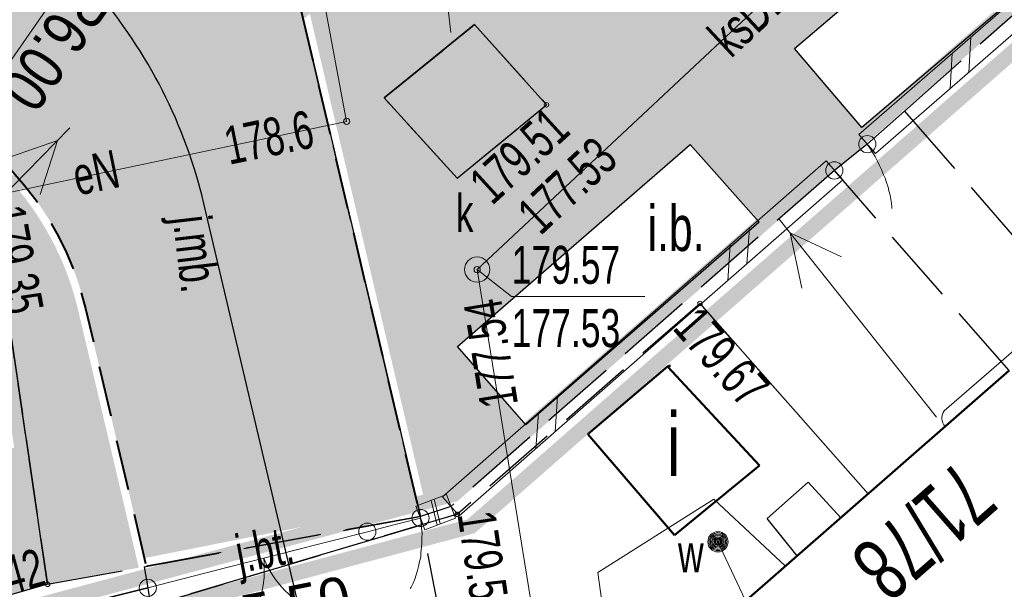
# Model space of a CAD drawing. Header units: metres. Extents: x 7429064 to 7431133, y 5709479 to 5714472.
# Tile 71 of 140: x 7429628 to 7429648, y 5709938 to 5709950. Entities that reach past the tile are written whole.
import ezdxf
from ezdxf.enums import TextEntityAlignment as Align

# ---------------------------------------------------------------- set-up
doc = ezdxf.new("R2010")
doc.units = ezdxf.units.M
for name, pattern in [('2_1', [0]), ('2_BUIB12_02', [0]), ('2_KTCR02', [1.5, 1, -0.5]), ('2_KTJZ01', [2, 1.5, -0.5]), ('2_KTKR01', [0]), ('2_KTPL01', [2, 1.5, -0.5]), ('3_1', [0]), ('3_BUIB12_03', [0]), ('3_EGBU_A', [0]), ('3_KTCR02', [1.5, 1, -0.5]), ('3_KTJZ01', [2, 1.5, -0.5]), ('3_KTKR01', [0]), ('3_KTPL01', [2, 1.5, -0.5]), ('4_SUPE_01', [0]), ('4_SUPK_01', [0]), ('4_SUPT_01', [0]), ('4_SUPW_01', [0]), ('5_EGBI17', [0]), ('7_1', [0]), ('7_SUPE_01', [0]), ('7_SUPK_01', [0]), ('7_SUPT_01', [0]), ('7_SUPW_01', [0]), ('HIDDEN', [0.375, 0.25, -0.125])]:
    doc.linetypes.add(name, pattern=pattern)
doc.layers.add('_1_Mapa', color=7, linetype='Continuous')
doc.layers.add('D_1_LINIA_OPIS_ZJAZDY', color=7, linetype='Continuous')
doc.layers.add('_D_7_CZASOWE ZAJĘCIE_PRZEBUDOWA SIECI', color=7, linetype='HIDDEN', lineweight=50, true_color=0xd16900)
for name, color, linetype, lineweight in [('_D_7_PAS DROGOWY_PODZIAL', 1, 'Continuous', 50), ('_D_7_TEREN NIEZBEDNY DLA OB_BUD', 252, 'HIDDEN', 50), ('_D_8_Wymiary', 7, 'Continuous', 20), ('BUIB_E_T_6', 252, 'Continuous', 18), ('BUIB_L_1', 252, 'Continuous', 18), ('BUIB_L_10', 252, '2_BUIB12_02', 25), ('D_1_LINIA_KRAWĘŻNIK_BET_20_30 WYN 0-2 CM', 5, 'HIDDEN', 40), ('EADTD_T_0', 252, 'Continuous', 25), ('EGBB_E_T_0', 252, 'Continuous', 20), ('EGBB_L_0', 252, '3_EGBU_A', 50), ('EGBB_L_1', 252, '3_EGBU_A', 50), ('EGBE_L_8', 252, '3_1', 18), ('KTCR_L_1', 252, '2_KTCR02', 30), ('KTJZ_E_T_0', 252, 'Continuous', 15), ('KTJZ_L_0', 252, '2_KTJZ01', 30), ('KTKR_L_0', 252, '2_KTKR01', 30), ('KTOK_L_1', 252, '2_1', 18), ('KTOK_L_3', 252, '2_1', 18), ('KTOK_L_4', 252, 'Continuous', 35), ('KTPL_E_T_0', 252, 'Continuous', 15), ('KTPL_L_0', 252, '2_KTPL01', 30), ('RTPW_T_1', 252, 'Continuous', 15), ('SUPE_E_T_3', 252, 'Continuous', 15), ('SUPE_L_3', 252, '4_SUPE_01', 18), ('SUPK_E_T_4', 252, 'Continuous', 15), ('SUPK_L_4', 252, '4_SUPK_01', 18), ('SUPT_L_0', 252, '4_SUPT_01', 18), ('SUPW_L_0', 252, '4_SUPW_01', 18), ('SUTE_T_0', 252, 'Continuous', 18), ('SUTK_T_0', 252, 'Continuous', 18), ('SUTW_T_0', 252, 'Continuous', 18), ('SUUK_E_T_9', 252, 'Continuous', 15), ('SUUK_T_2', 252, 'Continuous', 18), ('SUUW_E_T_5', 252, 'Continuous', 15), ('SUUW_T_7', 252, 'Continuous', 18)]:
    doc.layers.add(name, color=color, linetype=linetype, lineweight=lineweight)
doc.layers.add('D_1_LINIA_OBRZEŻE_BET_6x30cm - III', color=24, linetype='Continuous', lineweight=30, transparency=0.3)
for name, color, linetype, lineweight, true_color, transparency in [('D_2_HECZ_CHODNIK_KOSTKA', 7, 'Continuous', 0, 0xf7f588, 0.35), ('D_2_HECZ_JEZDNIA KR3- NOWA KONSTRUKCJA', 7, 'Continuous', 13, 0x99e6ff, 0.3), ('D_2_HECZ_ZIELEN', 7, 'Continuous', 13, 0xd6ffd6, 0.3)]:
    doc.layers.add(name, color=color, linetype=linetype, lineweight=lineweight, true_color=true_color, transparency=transparency)
doc.styles.add('major_arial', font='arial.ttf')
doc.styles.add('Styl Arial', font='arial.ttf', dxfattribs={"width": 0.8, "height": 0.9})
doc.dimstyles.new('1_500', dxfattribs={"dimtxt": 0.9, "dimasz": 1, "dimexe": 0.18, "dimexo": 0, "dimgap": 0.2, "dimtad": 4, "dimzin": 0, "dimdsep": 46, "dimtxsty": 'Styl Arial', "dimcen": 0.25, "dimclrd": 256, "dimclre": 256, "dimclrt": 256, "dimazin": 0, "dimtfac": 1, "dimtix": 1, "dimtmove": 1, "dimatfit": 3, "dimfxl": 0.18, "dimtolj": 1, "dimtzin": 0, "dimlwd": -1, "dimlwe": -1, "dimarcsym": 0})
doc.dimstyles.new('major_500', dxfattribs={"dimtxt": 0.8, "dimasz": 0.8, "dimexe": 0.5, "dimexo": 1, "dimgap": 0.3, "dimtad": 1, "dimzin": 1, "dimdsep": 46, "dimtxsty": 'major_arial', "dimcen": 0, "dimse1": 1, "dimse2": 1, "dimaunit": 1, "dimadec": 1, "dimazin": 0, "dimtfac": 1, "dimtix": 1, "dimtmove": 0, "dimatfit": 3, "dimfxl": 2, "dimfxlon": 1, "dimtolj": 1, "dimarcsym": 0})

# ---------------------------------------------------------------- blocks, each defined once
blk = doc.blocks.new('*D35')
at = {"layer": '_D_8_Wymiary', "transparency": 16777216}
for p, q in [((7429629.219, 5709950.456), (7429627.36, 5709947.782)), ((7429623.651, 5709942.32), (7429623.651, 5709942.57)), ((7429623.526, 5709942.445), (7429623.776, 5709942.445))]:
    blk.add_line(p, q, dxfattribs=at)
blk.add_solid([(7429627.292, 5709947.83), (7429627.429, 5709947.735), (7429627.075, 5709947.372)], dxfattribs=at)
at = {"layer": 'Defpoints', "color": 0, "transparency": 16777216}
for p in [(7429627.075, 5709947.372), (7429623.651, 5709942.445)]:
    blk.add_point(p, dxfattribs=at)
at = {"layer": '_D_8_Wymiary', "transparency": 16777216, "insert": (7429628.892, 5709949.005), "char_height": 0.9, "attachment_point": 5, "rotation": 235.1989, "style": 'Styl Arial'}
blk.add_mtext('\\A1;R6.00', dxfattribs=at)
blk = doc.blocks.new('*D36')
at = {"layer": '_D_8_Wymiary', "color": 0, "lineweight": -2, "transparency": 16777216}
for p, q in [((7429636.246, 5709938.977), (7429636.579, 5709937.294)), ((7429630.847, 5709937.907), (7429631.181, 5709936.224)), ((7429631.868, 5709936.87), (7429635.697, 5709937.629))]:
    blk.add_line(p, q, dxfattribs=at)
at = {"layer": '_D_8_Wymiary', "color": 0, "transparency": 16777216}
for points in [[(7429635.672, 5709937.76), (7429635.723, 5709937.498), (7429636.482, 5709937.784)], [(7429631.843, 5709937.001), (7429631.894, 5709936.739), (7429631.084, 5709936.714)]]:
    blk.add_solid(points, dxfattribs=at)
at = {"layer": 'Defpoints', "color": 0, "transparency": 16777216}
for p in [(7429636.051, 5709939.958), (7429630.653, 5709938.888), (7429636.482, 5709937.784)]:
    blk.add_point(p, dxfattribs=at)
at = {"layer": '_D_8_Wymiary', "color": 0, "transparency": 16777216, "insert": (7429633.645, 5709937.944), "char_height": 0.8, "attachment_point": 5, "rotation": 11.2108, "style": 'major_arial'}
blk.add_mtext('\\A1;5.50', dxfattribs=at)
blk = doc.blocks.new('3_RTPW02')
at = {"linetype": 'Continuous'}
blk.add_circle((0, 0), 0.045, dxfattribs=at)
blk = doc.blocks.new('7_SUPS01_03')
at = {"linetype": 'Continuous'}
blk.add_circle((0, 0), 0.0625, dxfattribs=at)
blk = doc.blocks.new('7_SUPS01_05')
at = {"linetype": 'Continuous'}
blk.add_circle((0, 0), 0.0625, dxfattribs=at)
blk = doc.blocks.new('7_SUPS01_08')
at = {"linetype": 'Continuous'}
blk.add_circle((0, 0), 0.0625, dxfattribs=at)
blk = doc.blocks.new('7_SUUS15_05')
at = {"linetype": 'Continuous'}
blk.add_circle((0, 0), 0.25, dxfattribs=at)
blk = doc.blocks.new('7_SUUS25')
at = {"linetype": 'Continuous'}
for radius in [0.2, 0.175, 0.15, 0.125, 0.1, 0.075, 0.05, 0.025, 0.00715]:
    blk.add_circle((0, 0), radius, dxfattribs=at)
blk = doc.blocks.new('X-ref_MDCP_Szara')
at = {"layer": 'BUIB_L_1', "linetype": '3_1'}
for p, q in [((7429644.776, 5709947.258), (7429648.461, 5709950.47)), ((7429645.104, 5709946.882), (7429648.79, 5709950.093)), ((7429646.947, 5709948.487), (7429646.987, 5709949.185)), ((7429646.578, 5709948.166), (7429646.619, 5709948.864)), ((7429644.776, 5709947.258), (7429645.104, 5709946.882)), ((7429640.335, 5709943.418), (7429644.125, 5709946.738)), ((7429644.125, 5709946.738), (7429644.455, 5709946.362)), ((7429640.665, 5709943.042), (7429644.455, 5709946.362)), ((7429642.56, 5709944.702), (7429642.609, 5709945.41)), ((7429642.181, 5709944.37), (7429642.23, 5709945.078)), ((7429636.545, 5709940.098), (7429640.335, 5709943.418)), ((7429636.875, 5709939.722), (7429640.665, 5709943.042)), ((7429638.77, 5709941.382), (7429638.819, 5709942.09)), ((7429638.391, 5709941.05), (7429638.44, 5709941.758)), ((7429636.021, 5709939.913), (7429636.621, 5709940.143)), ((7429636.439, 5709939.539), (7429636.321, 5709940.028)), ((7429636.499, 5709939.562), (7429636.381, 5709940.051)), ((7429636.545, 5709940.098), (7429636.875, 5709939.722)), ((7429636.621, 5709940.143), (7429636.799, 5709939.677)), ((7429636.021, 5709939.913), (7429636.199, 5709939.447)), ((7429636.199, 5709939.447), (7429636.799, 5709939.677))]:
    blk.add_line(p, q, dxfattribs=at)
at = {"layer": 'BUIB_L_10', "linetype": '3_BUIB12_03'}
for p, q in [((7429643.5, 5709948.96), (7429651.98, 5709956.17)), ((7429653.31, 5709954.61), (7429644.83, 5709947.4)), ((7429644.83, 5709947.4), (7429643.5, 5709948.96)), ((7429636.84, 5709943.07), (7429641.44, 5709947.06)), ((7429641.44, 5709947.06), (7429642.8, 5709945.53)), ((7429642.8, 5709945.53), (7429638.19, 5709941.52)), ((7429638.19, 5709941.52), (7429636.84, 5709943.07))]:
    blk.add_line(p, q, dxfattribs=at)
at = {"layer": 'EGBB_L_0', "linetype": '3_EGBU_A'}
for p, q in [((7429641.053, 5709942.695), (7429640.993, 5709942.675)), ((7429639.416, 5709941.338), (7429640.993, 5709942.675)), ((7429640.993, 5709942.675), (7429642.809, 5709940.72)), ((7429641.132, 5709939.343), (7429639.416, 5709941.338)), ((7429642.809, 5709940.72), (7429641.132, 5709939.343))]:
    blk.add_line(p, q, dxfattribs=at)
at = {"layer": 'EGBB_L_1', "linetype": '3_EGBU_A'}
blk.add_line((7429640.069, 5709935.886), (7429647.742, 5709942.594), dxfattribs=at)
at = {"layer": 'EGBE_L_8', "linetype": '5_EGBI17'}
for p, q in [((7429642.96, 5709939.67), (7429643.769, 5709940.391)), ((7429643.769, 5709940.391), (7429644.415, 5709939.685)), ((7429643.554, 5709938.932), (7429642.96, 5709939.67)), ((7429644.415, 5709939.685), (7429643.554, 5709938.932))]:
    blk.add_line(p, q, dxfattribs=at)
at = {"layer": 'KTCR_L_1', "linetype": '3_KTCR02'}
for q in [(7429627.739, 5709945.2), (7429615.7, 5709934.67)]:
    blk.add_line((7429628.74, 5709938.37), q, dxfattribs=at)
at = {"layer": 'KTJZ_L_0', "linetype": '3_KTJZ01'}
for p, q in [((7429641.635, 5709943.919), (7429636.839, 5709939.753)), ((7429644.957, 5709940.159), (7429641.635, 5709943.919)), ((7429642.96, 5709939.67), (7429643.769, 5709940.391)), ((7429643.769, 5709940.391), (7429644.415, 5709939.685)), ((7429644.415, 5709939.685), (7429644.957, 5709940.159)), ((7429636.109, 5709939.713), (7429630.651, 5709938.718)), ((7429636.839, 5709939.753), (7429630.771, 5709937.947)), ((7429636.11, 5709939.68), (7429636.109, 5709939.713)), ((7429636.153, 5709939.549), (7429636.11, 5709939.68)), ((7429643.554, 5709938.932), (7429642.96, 5709939.67)), ((7429630.771, 5709937.947), (7429636.153, 5709939.549)), ((7429640.069, 5709935.886), (7429643.554, 5709938.932)), ((7429630.651, 5709938.718), (7429630.72, 5709938.3)), ((7429630.72, 5709938.3), (7429630.771, 5709937.947))]:
    blk.add_line(p, q, dxfattribs=at)
at = {"layer": 'KTKR_L_0', "linetype": '3_KTKR01'}
for p, q in [((7429632.634, 5709954.46), (7429636.109, 5709939.713)), ((7429635.391, 5709947.983), (7429637.179, 5709949.435)), ((7429637.179, 5709949.435), (7429638.601, 5709947.846)), ((7429636.832, 5709946.394), (7429635.391, 5709947.983)), ((7429636.832, 5709946.394), (7429638.601, 5709947.846)), ((7429628.74, 5709938.37), (7429627.739, 5709945.2))]:
    blk.add_line(p, q, dxfattribs=at)
at = {"layer": 'KTOK_L_1'}
for p, q in [((7429635.06, 5709939.41), (7429633.496, 5709939.01)), ((7429633.738, 5709939.072), (7429632.284, 5709938.7)), ((7429632.284, 5709938.7), (7429630.72, 5709938.3))]:
    blk.add_line(p, q, dxfattribs=at)
for centre in [(7429635.06, 5709939.41), (7429630.72, 5709938.3)]:
    blk.add_circle(centre, 0.17, dxfattribs=at)
for centre, start, end in [((7429631.024, 5709938.663), 322.3276, 6.402), ((7429634.862, 5709939.645), 202.2909, 246.3653)]:
    blk.add_arc(centre, 2, start, end, dxfattribs=at)
at = {"layer": 'KTOK_L_3'}
for p, q in [((7429644.94, 5709947.07), (7429644.615, 5709946.81)), ((7429644.94, 5709947.07), (7429644.994, 5709946.985)), ((7429644.994, 5709946.985), (7429645.048, 5709946.9)), ((7429644.615, 5709946.81), (7429644.29, 5709946.55)), ((7429645.048, 5709946.9), (7429645.095, 5709946.823)), ((7429645.095, 5709946.823), (7429645.14, 5709946.731)), ((7429645.14, 5709946.731), (7429645.184, 5709946.65)), ((7429645.184, 5709946.65), (7429645.222, 5709946.566)), ((7429645.222, 5709946.566), (7429645.257, 5709946.478)), ((7429645.257, 5709946.478), (7429645.296, 5709946.394)), ((7429645.296, 5709946.394), (7429645.32, 5709946.311)), ((7429645.32, 5709946.311), (7429645.35, 5709946.22)), ((7429645.35, 5709946.22), (7429645.368, 5709946.144)), ((7429645.368, 5709946.144), (7429645.392, 5709946.061)), ((7429645.392, 5709946.061), (7429645.405, 5709945.982)), ((7429645.405, 5709945.982), (7429645.419, 5709945.903)), ((7429645.419, 5709945.903), (7429645.428, 5709945.821)), ((7429645.428, 5709945.821), (7429645.427, 5709945.795)), ((7429636.11, 5709939.68), (7429635.585, 5709939.545)), ((7429636.11, 5709939.68), (7429636.121, 5709939.58)), ((7429636.121, 5709939.58), (7429636.132, 5709939.479)), ((7429635.585, 5709939.545), (7429635.06, 5709939.41)), ((7429636.132, 5709939.479), (7429636.14, 5709939.388)), ((7429636.14, 5709939.388), (7429636.137, 5709939.284)), ((7429636.139, 5709939.192), (7429636.133, 5709939.097)), ((7429636.137, 5709939.284), (7429636.139, 5709939.192)), ((7429636.12, 5709939.001), (7429636.115, 5709938.907)), ((7429636.133, 5709939.097), (7429636.12, 5709939.001)), ((7429636.093, 5709938.819), (7429636.073, 5709938.721)), ((7429636.115, 5709938.907), (7429636.093, 5709938.819)), ((7429636.049, 5709938.642), (7429636.026, 5709938.554)), ((7429636.073, 5709938.721), (7429636.049, 5709938.642)), ((7429635.995, 5709938.473), (7429635.963, 5709938.393)), ((7429636.026, 5709938.554), (7429635.995, 5709938.473)), ((7429635.925, 5709938.311), (7429635.909, 5709938.286)), ((7429635.963, 5709938.393), (7429635.925, 5709938.311))]:
    blk.add_line(p, q, dxfattribs=at)
for centre in [(7429644.94, 5709947.07), (7429644.29, 5709946.55), (7429636.11, 5709939.68), (7429635.06, 5709939.41)]:
    blk.add_circle(centre, 0.17, dxfattribs=at)
at = {"layer": 'KTOK_L_4'}
for p, q in [((7429644.957, 5709940.159), (7429641.635, 5709943.919)), ((7429628.67, 5709937.79), (7429630.72, 5709938.3))]:
    blk.add_line(p, q, dxfattribs=at)
at = {"layer": 'KTPL_L_0', "linetype": '3_KTPL01'}
for p, q in [((7429645.676, 5709947.721), (7429664.65, 5709964.56)), ((7429636.109, 5709939.713), (7429632.634, 5709954.46)), ((7429635.391, 5709947.983), (7429637.179, 5709949.435)), ((7429637.179, 5709949.435), (7429638.601, 5709947.846)), ((7429636.832, 5709946.394), (7429635.391, 5709947.983)), ((7429636.832, 5709946.394), (7429638.601, 5709947.846)), ((7429645.676, 5709947.721), (7429644.94, 5709947.07)), ((7429645.676, 5709947.721), (7429649.043, 5709943.857)), ((7429644.94, 5709947.07), (7429644.29, 5709946.55)), ((7429644.29, 5709946.55), (7429636.71, 5709939.91)), ((7429647.742, 5709942.594), (7429644.29, 5709946.55)), ((7429627.739, 5709945.2), (7429628.74, 5709938.37)), ((7429636.71, 5709939.91), (7429636.109, 5709939.713)), ((7429630.651, 5709938.718), (7429636.109, 5709939.713)), ((7429628.74, 5709938.37), (7429630.651, 5709938.718))]:
    blk.add_line(p, q, dxfattribs=at)
at = {"layer": 'SUPE_L_3', "linetype": '7_SUPE_01'}
for p, q in [((7429636.708, 5709949.275), (7429636.161, 5709954.245)), ((7429634.65, 5709947.52), (7429633.43, 5709953.99)), ((7429621.686, 5709944.79), (7429634.65, 5709947.52)), ((7429629.18, 5709947.39), (7429625.682, 5709943.817)), ((7429628.935, 5709947.14), (7429627.878, 5709946.775)), ((7429628.935, 5709947.14), (7429628.593, 5709946.076)), ((7429646.307, 5709941.671), (7429643.2, 5709945.588)), ((7429643.647, 5709944.22), (7429643.417, 5709945.314)), ((7429644.43, 5709944.841), (7429643.417, 5709945.314))]:
    blk.add_line(p, q, dxfattribs=at)
at = {"layer": 'SUPK_L_4', "linetype": '7_SUPK_01'}
for p, q in [((7429645.513, 5709952.343), (7429637.23, 5709944.59)), ((7429637.23, 5709944.59), (7429641.291, 5709919.477))]:
    blk.add_line(p, q, dxfattribs=at)
at = {"layer": 'SUPK_L_4', "linetype": '7_1'}
for p, q in [((7429637.23, 5709944.59), (7429645.513, 5709952.343)), ((7429641.291, 5709919.477), (7429637.23, 5709944.59))]:
    blk.add_line(p, q, dxfattribs=at)
at = {"layer": 'SUPT_L_0', "linetype": '7_SUPT_01'}
blk.add_line((7429651.52, 5709946.19), (7429646.46, 5709941.8), dxfattribs=at)
blk.add_arc((7429646.675, 5709941.653), 0.26, 145.6087, 219.9294, dxfattribs=at)
at = {"layer": 'SUPW_L_0', "linetype": '7_SUPW_01'}
for p, q in [((7429641.91, 5709940.055), (7429639.614, 5709938.6)), ((7429643.321, 5709938.729), (7429641.91, 5709940.055)), ((7429639.614, 5709938.6), (7429642.226, 5709920.273))]:
    blk.add_line(p, q, dxfattribs=at)
at = {"layer": 'SUPW_L_0', "linetype": '7_1'}
for p, q in [((7429641.91, 5709940.055), (7429639.614, 5709938.6)), ((7429643.321, 5709938.729), (7429641.91, 5709940.055)), ((7429639.614, 5709938.6), (7429642.226, 5709920.273))]:
    blk.add_line(p, q, dxfattribs=at)
at = {"layer": 'SUTK_T_0', "linetype": 'Continuous'}
for p, q in [((7429637.23, 5709944.59), (7429637.911, 5709944.059)), ((7429637.911, 5709944.059), (7429640.544, 5709944.059))]:
    blk.add_line(p, q, dxfattribs=at)
at = {"layer": 'SUTW_T_0', "linetype": 'Continuous'}
blk.add_line((7429641.989, 5709939.21), (7429643.242, 5709936.555), dxfattribs=at)
at = {"layer": 'RTPW_T_1'}
for p in [(7429638.601, 5709947.846), (7429641.635, 5709943.919), (7429636.839, 5709939.753), (7429628.74, 5709938.37)]:
    blk.add_blockref('3_RTPW02', p, dxfattribs=at)
at = {"layer": 'SUTE_T_0'}
blk.add_blockref('7_SUPS01_03', (7429634.65, 5709947.52), dxfattribs=at)
at = {"layer": 'SUTK_T_0'}
blk.add_blockref('7_SUPS01_05', (7429637.23, 5709944.59), dxfattribs=at)
blk.add_blockref('7_SUPS01_05', (7429637.23, 5709944.59), dxfattribs=at)
blk.add_blockref('7_SUPS01_05', (7429637.23, 5709944.59), dxfattribs=at)
at = {"layer": 'SUTW_T_0'}
blk.add_blockref('7_SUPS01_08', (7429641.989, 5709939.21), dxfattribs=at)
at = {"layer": 'SUUK_T_2'}
blk.add_blockref('7_SUUS15_05', (7429637.23, 5709944.59), dxfattribs=at)
at = {"layer": 'SUUW_T_7'}
blk.add_blockref('7_SUUS25', (7429641.989, 5709939.21), dxfattribs=at)
at = {"layer": 'BUIB_E_T_6', "width": 0.7}
blk.add_text('i.b.', height=0.9, dxfattribs=at).set_placement((7429640.599, 5709945.408), align=Align.MIDDLE_LEFT)
at = {"layer": 'EADTD_T_0', "width": 0.7}
blk.add_text('71/78', height=1.25, rotation=221.2447, dxfattribs=at).set_placement((7429645.646, 5709939.881), align=Align.CENTER)
at = {"layer": 'EGBB_E_T_0', "width": 0.7}
blk.add_text('i', height=1.25, dxfattribs=at).set_placement((7429641.112, 5709941.168), align=Align.MIDDLE)
at = {"layer": 'KTJZ_E_T_0', "width": 0.7}
blk.add_text('j.bt.', height=0.75, rotation=10.758, dxfattribs=at).set_placement((7429633.044, 5709938.974), align=Align.MIDDLE)
at = {"layer": 'KTPL_E_T_0', "width": 0.7}
blk.add_text('j.mb.', height=0.75, rotation=276.6745, dxfattribs=at).set_placement((7429631.58, 5709944.893), align=Align.MIDDLE)
at = {"layer": 'RTPW_T_1', "width": 0.7}
blk.add_text('179.51', height=0.75, rotation=42.4521, dxfattribs=at).set_placement((7429638.601, 5709947.846), align=Align.TOP_RIGHT)
for s, rotation, p in [('179.35', 280.6037, (7429627.54, 5709945.777)), ('179.52', 278.6219, (7429636.839, 5709939.753))]:
    blk.add_text(s, height=0.75, rotation=rotation, dxfattribs=at).set_placement(p)
blk.add_text('179.67', height=0.75, rotation=311.4678, dxfattribs=at).set_placement((7429641.635, 5709943.919), align=Align.TOP_LEFT)
blk.add_text('179.42', height=0.75, rotation=15.3635, dxfattribs=at).set_placement((7429628.74, 5709938.37), align=Align.RIGHT)
at = {"layer": 'SUPE_E_T_3', "width": 0.7}
blk.add_text('eN', height=0.75, rotation=11.6138, dxfattribs=at).set_placement((7429629.697, 5709946.502), align=Align.MIDDLE)
at = {"layer": 'SUPK_E_T_4', "width": 0.7}
blk.add_text('ksD150', height=0.75, rotation=43.1079, dxfattribs=at).set_placement((7429642.849, 5709949.85), align=Align.MIDDLE)
at = {"layer": 'SUTE_T_0', "width": 0.7}
blk.add_text('178.6', height=0.75, rotation=11.6138, dxfattribs=at).set_placement((7429633.973, 5709947.381), align=Align.MIDDLE_RIGHT)
at = {"layer": 'SUTK_T_0', "width": 0.7}
blk.add_text('177.53', height=0.75, rotation=43.1079, dxfattribs=at).set_placement((7429638.222, 5709945.519), align=Align.MIDDLE_LEFT)
for s, p in [('179.57', (7429637.911, 5709945.059)), ('177.53', (7429637.911, 5709943.809))]:
    blk.add_text(s, height=0.75, dxfattribs=at).set_placement(p, align=Align.TOP_LEFT)
blk.add_text('177.54', height=0.75, rotation=99.1863, dxfattribs=at).set_placement((7429637.327, 5709943.99), align=Align.MIDDLE_RIGHT)
at = {"layer": 'SUUK_E_T_9', "width": 0.7}
blk.add_text('k', height=0.75, dxfattribs=at).set_placement((7429637.159, 5709945.33), align=Align.RIGHT)
at = {"layer": 'SUUW_E_T_5', "width": 0.7}
blk.add_text('w', height=0.75, dxfattribs=at).set_placement((7429641.199, 5709938.605))

msp = doc.modelspace()

# ---------------------------------------------------------------- hatches: boundary and pattern name
at = {"layer": 'D_2_HECZ_CHODNIK_KOSTKA', "transparency": 33554585}
h = msp.add_hatch(color=256, dxfattribs=at)
h.dxf.hatch_style = 1
h.paths.add_polyline_path([(7429638.934, 5709954.087), (7429640.777, 5709951.999), (7429638.441, 5709949.938), (7429636.626, 5709951.994)], flags=16)
edge = h.paths.add_edge_path(flags=16)
edge.add_arc((7429654.582, 5709963.368), 1.5, 0, 360)
h.paths.add_polyline_path([(7429662.693, 5709978.696), (7429660.193, 5709981.617), (7429660.302, 5709983.027), (7429663.87, 5709986.081), (7429664.797, 5709985.745), (7429665.85, 5709979.514), (7429664.189, 5709978.469)], flags=16)
edge = h.paths.add_edge_path(flags=16)
edge.add_arc((7429638.601, 5709947.846), 0.045, 131.8272, 219.3849)
edge.add_line((7429638.566, 5709947.817), (7429636.832, 5709946.394))
edge.add_line((7429636.832, 5709946.394), (7429635.391, 5709947.983))
edge.add_line((7429635.391, 5709947.983), (7429637.179, 5709949.435))
edge.add_line((7429637.179, 5709949.435), (7429638.571, 5709947.879))
edge = h.paths.add_edge_path(flags=16)
edge.add_arc((7429645.82, 5709955.199), 1.5, 0, 180)
edge.add_arc((7429645.82, 5709955.199), 1.5, 180, 360)
edge = h.paths.add_edge_path()
edge.add_line((7429712.034, 5710029.935), (7429658.242, 5709983.896))
edge.add_arc((7429659.833, 5709982.472), 2.136, 138.1636, 217.4167)
edge.add_line((7429658.137, 5709981.174), (7429662.461, 5709976.122))
edge.add_line((7429662.461, 5709976.122), (7429648.558, 5709964.222))
edge.add_line((7429648.558, 5709964.222), (7429646.835, 5709966.236))
edge.add_line((7429646.835, 5709966.236), (7429635.022, 5709956.126))
edge.add_arc((7429638.273, 5709952.327), 5, 130.559, 179.1421)
edge.add_line((7429633.274, 5709952.402), (7429636.193, 5709940.012))
edge.add_line((7429636.193, 5709940.012), (7429636.937, 5709940.297))
edge.add_line((7429636.937, 5709940.297), (7429638.161, 5709941.514))
edge.add_line((7429638.161, 5709941.514), (7429636.84, 5709943.07))
edge.add_line((7429636.84, 5709943.07), (7429641.44, 5709947.06))
edge.add_line((7429641.44, 5709947.06), (7429642.8, 5709945.53))
edge.add_line((7429642.8, 5709945.53), (7429644.87, 5709947.34))
edge.add_line((7429644.87, 5709947.34), (7429643.5, 5709948.96))
edge.add_line((7429643.5, 5709948.96), (7429652.14, 5709956.36))
edge.add_line((7429652.14, 5709956.36), (7429658.31, 5709961.76))
edge.add_line((7429658.31, 5709961.76), (7429659.652, 5709960.219))
edge.add_line((7429659.652, 5709960.219), (7429660.67, 5709961.16))
edge.add_line((7429660.67, 5709961.16), (7429659.38, 5709962.66))
edge.add_line((7429659.38, 5709962.66), (7429662.38, 5709965.27))
edge.add_line((7429662.38, 5709965.27), (7429663.721, 5709963.735))
edge.add_line((7429663.721, 5709963.735), (7429664.65, 5709964.56))
edge.add_line((7429664.65, 5709964.56), (7429661.84, 5709967.78))
edge.add_line((7429661.84, 5709967.78), (7429666.72, 5709971.95))
edge.add_line((7429666.72, 5709971.95), (7429664.152, 5709974.98))
edge.add_line((7429664.152, 5709974.98), (7429668.661, 5709978.913))
edge.add_line((7429668.661, 5709978.913), (7429667.19, 5709980.588))
edge.add_line((7429667.19, 5709980.588), (7429666.126, 5709986.882))
edge.add_line((7429666.126, 5709986.882), (7429666.719, 5709988.519))
edge.add_line((7429666.719, 5709988.519), (7429714.477, 5710029.393))
edge.add_line((7429714.477, 5710029.393), (7429714.151, 5710029.773))
edge.add_line((7429714.151, 5710029.773), (7429712.034, 5710029.935))
edge = h.paths.add_edge_path()
edge.add_line((7429827.678, 5710127.816), (7429718.119, 5710035.128))
edge.add_line((7429718.119, 5710035.128), (7429717.952, 5710033.022))
edge.add_line((7429717.952, 5710033.022), (7429718.278, 5710032.643))
edge.add_line((7429718.278, 5710032.643), (7429831.149, 5710128.133))
edge.add_arc((7429829.636, 5710125.542), 3, 59.7039, 130.7355)
h = msp.add_hatch(color=256, dxfattribs=at)
h.dxf.hatch_style = 1
h.paths.add_polyline_path([(7429626.08, 5709940.77), (7429626.16, 5709940.28), (7429622.973, 5709939.778), (7429622.41, 5709943.16), (7429622.73, 5709943.21), (7429622.39, 5709945.26), (7429626.09, 5709945.94), (7429627.46, 5709945.39), (7429628.08, 5709941.07)], flags=16)
edge = h.paths.add_edge_path()
edge.add_arc((7429590.245, 5709961.239), 30.15, 307.0074, 310.559)
edge.add_line((7429609.85, 5709938.333), (7429619.827, 5709946.872))
edge.add_line((7429619.827, 5709946.872), (7429619.847, 5709946.889))
edge.add_arc((7429623.651, 5709942.445), 5.85, 13.2571, 130.559, ccw=False)
edge.add_line((7429629.345, 5709943.786), (7429630.543, 5709938.699))
edge.add_line((7429630.543, 5709938.699), (7429628.74, 5709938.37))
edge.add_line((7429628.74, 5709938.37), (7429615.743, 5709934.682))
edge.add_line((7429615.743, 5709934.682), (7429611.715, 5709933.539))
edge.add_line((7429611.715, 5709933.539), (7429609.355, 5709934.501))
edge.add_line((7429609.355, 5709934.501), (7429609.464, 5709935.911))
edge.add_line((7429609.464, 5709935.911), (7429609.012, 5709936.44))
edge.add_arc((7429590.245, 5709961.239), 31.1, 307.116, 310.559)
edge.add_line((7429610.468, 5709937.611), (7429620.445, 5709946.15))
edge.add_line((7429620.445, 5709946.15), (7429620.055, 5709946.606))
edge.add_line((7429620.055, 5709946.606), (7429610.077, 5709938.067))
edge.add_arc((7429590.245, 5709961.239), 30.5, 307.0482, 310.559, ccw=False)
edge.add_line((7429608.621, 5709936.896), (7429608.393, 5709937.163))
at = {"layer": 'D_2_HECZ_JEZDNIA KR3- NOWA KONSTRUKCJA'}
h = msp.add_hatch(color=256, dxfattribs=at)
h.dxf.hatch_style = 1
edge = h.paths.add_edge_path()
edge.add_arc((7429610.557, 5709990.469), 30, 310.559, 314.2935)
edge.add_arc((7429610.557, 5709990.469), 30, 314.2935, 325.3941)
edge.add_line((7429635.249, 5709973.431), (7429635.899, 5709972.672))
edge.add_line((7429635.899, 5709972.672), (7429667.702, 5709999.89))
edge.add_line((7429667.702, 5709999.89), (7429675.246, 5710006.347))
edge.add_line((7429675.246, 5710006.347), (7429712.724, 5710038.423))
edge.add_line((7429712.724, 5710038.423), (7429823.828, 5710132.378))
edge.add_line((7429823.828, 5710132.378), (7429834.316, 5710141.377))
edge.add_line((7429834.316, 5710141.377), (7429846.156, 5710151.524))
edge.add_line((7429846.156, 5710151.524), (7429850.099, 5710146.734))
edge.add_line((7429850.099, 5710146.734), (7429838.187, 5710136.85))
edge.add_line((7429838.187, 5710136.85), (7429827.698, 5710127.833))
edge.add_line((7429827.698, 5710127.833), (7429716.613, 5710033.854))
edge.add_line((7429716.613, 5710033.854), (7429633.474, 5709962.699))
edge.add_arc((7429636.726, 5709958.9), 5, 130.559, 193.2571)
edge.add_line((7429631.859, 5709957.753), (7429636.051, 5709939.958))
edge.add_line((7429636.051, 5709939.958), (7429630.653, 5709938.888))
edge.add_line((7429630.653, 5709938.888), (7429629.491, 5709943.821))
edge.add_arc((7429623.651, 5709942.445), 6, 13.2571, 130.559)
edge.add_line((7429619.749, 5709947.003), (7429619.729, 5709946.986))
edge.add_line((7429619.729, 5709946.986), (7429617.779, 5709949.265))
edge.add_line((7429617.779, 5709949.265), (7429606.383, 5709939.512))
edge.add_line((7429606.383, 5709939.512), (7429594.274, 5709929.149))
edge.add_line((7429594.274, 5709929.149), (7429594.825, 5709928.314))
edge.add_line((7429594.825, 5709928.314), (7429589.708, 5709924.935))
edge.add_arc((7429606.237, 5709899.9), 30, 123.434, 130.559)
edge.add_line((7429586.73, 5709922.692), (7429529.23, 5709873.48))
edge.add_line((7429529.23, 5709873.48), (7429502.179, 5709850.343))
edge.add_line((7429502.179, 5709850.343), (7429339.523, 5709712.33))
edge.add_arc((7429194.822, 5709882.942), 223.711, 294.66533, 310.3021, ccw=False)
edge.add_arc((7429190.304, 5709894.737), 236.317, 290.79615, 294.46753, ccw=False)
edge.add_line((7429274.207, 5709673.816), (7429245.41, 5709663.13))
edge.add_line((7429245.41, 5709663.13), (7429242.106, 5709661.907))
edge.add_line((7429242.106, 5709661.907), (7429240.354, 5709666.717))
edge.add_line((7429240.354, 5709666.717), (7429244.254, 5709668.201))
edge.add_line((7429244.254, 5709668.201), (7429272.082, 5709679.428))
edge.add_arc((7429195.246, 5709882.369), 217, 290.73736, 310.31443)
edge.add_line((7429335.641, 5709716.905), (7429500.355, 5709856.664))
edge.add_line((7429500.355, 5709856.664), (7429629.269, 5709966.997))
edge.add_line((7429629.269, 5709966.997), (7429630.064, 5709967.677))
at = {"layer": 'D_2_HECZ_ZIELEN'}
h = msp.add_hatch(color=256, dxfattribs=at)
h.dxf.hatch_style = 1
h.paths.add_polyline_path([(7429635.391, 5709947.983), (7429636.832, 5709946.394), (7429638.601, 5709947.846), (7429637.179, 5709949.435)])

# ---------------------------------------------------------------- linework, layer by layer
at = {"layer": '_D_7_CZASOWE ZAJĘCIE_PRZEBUDOWA SIECI', "ltscale": 10, "const_width": 0.3, "flags": 128}
msp.add_lwpolyline([(7429673.124, 5709983.045), (7429673.241, 5709982.907), (7429664.152, 5709974.98), (7429666.72, 5709971.95), (7429661.84, 5709967.78), (7429664.65, 5709964.56), (7429636.77, 5709940.15), (7429615.674, 5709934.511)], dxfattribs=at)
at = {"layer": '_D_7_PAS DROGOWY_PODZIAL', "ltscale": 0.2, "const_width": 0.3, "flags": 128}
msp.add_lwpolyline([(7429615.633, 5709934.224), (7429622.39, 5709945.26), (7429630.21, 5709946.697), (7429673.124, 5709983.045), (7429668.8, 5709988.15)], dxfattribs=at)
at = {"layer": '_D_7_TEREN NIEZBEDNY DLA OB_BUD', "ltscale": 10, "const_width": 0.3, "flags": 128}
msp.add_lwpolyline([(7429838.642, 5710133.498), (7429838.163, 5710130.983), (7429669.785, 5709988.07), (7429674.221, 5709982.833), (7429665.132, 5709974.906), (7429667.705, 5709971.871), (7429662.832, 5709967.707), (7429665.637, 5709964.494), (7429637.109, 5709939.516), (7429616.438, 5709933.991), (7429410.711, 5709758.425), (7429398.46, 5709756.965), (7429363.725, 5709727.377), (7429364.497, 5709726.485), (7429330.157, 5709696.304), (7429317.553, 5709687.475), (7429303.139, 5709679.24), (7429296.402, 5709677.454), (7429295.854, 5709678.755), (7429285.213, 5709675.171), (7429285.468, 5709665.629), (7429278.469, 5709665.47), (7429278.347, 5709670.061), (7429254.481, 5709660.887), (7429229.937, 5709651.368), (7429224.487, 5709665.833), (7429244.657, 5709675.131), (7429249.847, 5709679.192), (7429269.079, 5709686.95), (7429282.549, 5709692.752), (7429296.468, 5709699.803), (7429307.464, 5709706.348), (7429318.986, 5709714.248), (7429330.313, 5709723.204), (7429495.004, 5709862.943), (7429615.273, 5709965.877), (7429632.42, 5709989.108), (7429648.373, 5710002.762), (7429661.377, 5710006.8), (7429669.911, 5710012.64), (7429707.476, 5710044.593), (7429834.508, 5710152.316), (7429838.121, 5710158.939), (7429844.755, 5710193.28), (7429843.741, 5710206.48), (7429852.314, 5710203.598), (7429849.368, 5710188.375), (7429850.227, 5710185.684), (7429848.746, 5710185.163), (7429846.827, 5710175.247), (7429842.58, 5710153.283), (7429856.534, 5710164.104), (7429864.199, 5710154.59)], close=True, dxfattribs=at)
at = {"layer": 'D_1_LINIA_KRAWĘŻNIK_BET_20_30 WYN 0-2 CM', "ltscale": 4, "flags": 128}
msp.add_lwpolyline([(7429636.051, 5709939.958), (7429631.859, 5709957.753)], dxfattribs=at)
msp.add_lwpolyline([(7429625.34, 5709948.202, -0.269796), (7429629.491, 5709943.821), (7429630.698, 5709938.697)], format="xyb", dxfattribs=at)
at = {"layer": 'D_1_LINIA_OBRZEŻE_BET_6x30cm - III', "flags": 128}
msp.add_lwpolyline([(7429635.391, 5709947.983), (7429636.832, 5709946.394), (7429638.601, 5709947.846), (7429637.179, 5709949.435)], close=True, dxfattribs=at)
at = {"layer": 'D_1_LINIA_OPIS_ZJAZDY', "color": 7, "linetype": 'Continuous', "lineweight": -3}
msp.add_lwpolyline([(7429636.121, 5709927.669), (7429631.828, 5709945.894, 0.119694), (7429629.692, 5709950.103), (7429623.118, 5709957.784)], format="xyb", dxfattribs=at)

# ---------------------------------------------------------------- block references
at = {"layer": '_1_Mapa'}
msp.add_blockref('X-ref_MDCP_Szara', (0, 0), dxfattribs=at)

# ---------------------------------------------------------------- dimensions: what is measured, and where the dimension line sits
at = {"layer": '_D_8_Wymiary'}
dim = msp.add_radius_dim(center=(7429623.651, 5709942.445), mpoint=(7429627.075, 5709947.372), dimstyle='1_500', override={"dimscale": 0.5, "dimtofl": 0}, dxfattribs=at)
dim.commit()
dim.dimension.update_dxf_attribs({"geometry": '*D35', "text_midpoint": (7429628.892, 5709949.005)})
dim = msp.add_aligned_dim(p1=(7429630.653, 5709938.888), p2=(7429636.051, 5709939.958), distance=-2.216, dimstyle='major_500', override={"dimse1": 0, "dimse2": 0, "dimtmove": 1}, dxfattribs=at)
dim.commit()
dim.dimension.update_dxf_attribs({"geometry": '*D36', "text_midpoint": (7429633.645, 5709937.944)})

doc.saveas('drawing.dxf')
